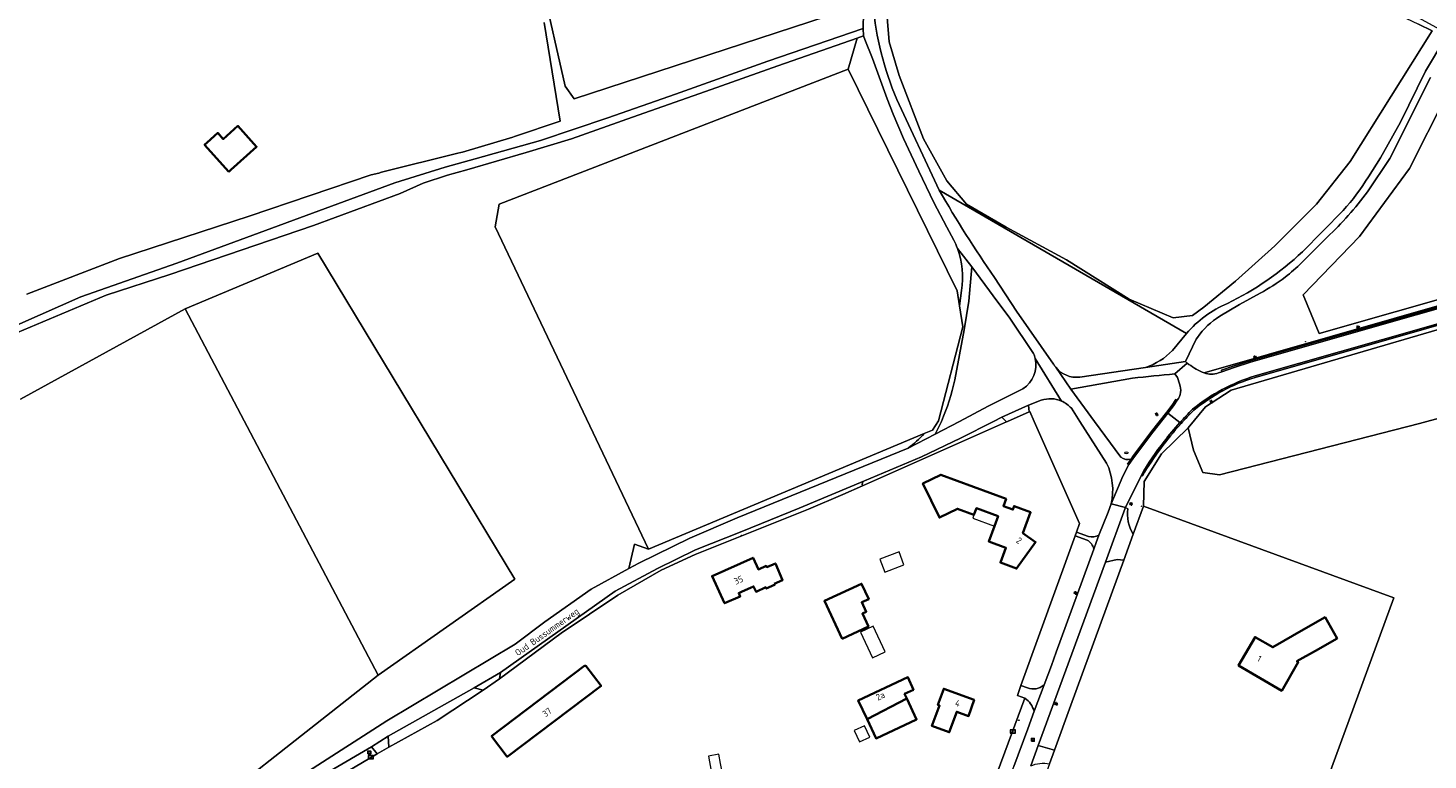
# Model space of a CAD drawing. Header units: metres. Extents: x 140853 to 145288, y 474558 to 480269.
# Tile 80 of 256: x 141599 to 141986, y 476906 to 477109. Entities that reach past the tile are written whole.
import ezdxf
from ezdxf.enums import TextEntityAlignment as Align

# ---------------------------------------------------------------- set-up
doc = ezdxf.new("R2010")
doc.units = ezdxf.units.M
doc.header["$MEASUREMENT"] = 0
for name, color, linetype, lineweight in [('B-WE-GR-BEPLANTING_CULTUUR_BOSPLANTSOEN-G', 90, 'GR-PLANTSOEN', 18), ('B-WE-GR-BOS_GEMENGD-G', 40, 'Continuous', 13), ('B-WE-GR-BOS_LOOF-G', 40, 'Continuous', 13), ('B-WE-GR-BOUWLAND-G', 80, 'Continuous', 13), ('B-WE-GR-GRAS-G', 60, 'Continuous', 13), ('B-WE-GR-GRAS_KRUIDENRIJK-G', 80, 'Continuous', 18), ('B-WE-GR-GROENVOORZIENING-G', 80, 'Continuous', 18), ('B-WE-IE-TERREINAFSCHEIDING_KUNSTMATIG_HEKWERK-G', 20, 'IE-TERREINAFSCHEIDING-KUNSTMATIG', 18), ('B-WE-IE-TERREINAFSCHEIDING_KUNSTMATIG_MUUR-G', 90, 'IE-TERREINAFSCHEIDING-KUNSTMATIG-DICHT', 18), ('B-WE-KL-ET_LS_OV_LICHTMAST-S', 190, 'Continuous', 18), ('B-WE-KL-WATER_BRANDLEIDING_PUT-S', 150, 'Continuous', 18), ('B-WE-KL-WATER_PUT-S', 170, 'Continuous', 18), ('B-WE-OG-BEBOUWING-G', 7, 'Continuous', 35), ('B-WE-OG-BEBOUWING_BIJGEBOUW-G', 7, 'Continuous', 18), ('B-WE-OG-BEBOUWING_HUISNUMMER-T18', 10, 'Continuous', 18), ('B-WE-OG-BEBOUWING_LUIFEL-G', 7, 'Continuous', 18), ('B-WE-OG-BEBOUWING_STRAATNAAM-T18', 10, 'Continuous', 18), ('B-WE-OG-TERREIN_ERF-G', 7, 'Continuous', 18), ('B-WE-RI-GWA_RIOOLPUT-S', 30, 'Continuous', 18), ('B-WE-RI-TERREINKAST-S', 7, 'Continuous', 18), ('B-WE-VH-ONVERHARD-G', 252, 'Continuous', 18), ('B-WE-VH-VERHARDING_ASFALT-G', 252, 'Continuous', 18), ('B-WE-VH-VERHARDING_BETONSTRAATSTEEN-G', 252, 'Continuous', 18), ('B-WE-VH-VERHARDING_GESLOTEN-G', 7, 'Continuous', 18), ('B-WE-VH-VERHARDING_GRASBETONSTEEN-G', 70, 'Continuous', 18), ('B-WE-VH-VERHARDING_HALFVERHARDING-G', 252, 'Continuous', 18), ('B-WE-VH-VERHARDING_HALFVERHARDING_GRIND-G', 252, 'Continuous', 18), ('X-XX-XX-ALGEMEEN-S', 7, 'Continuous', 18)]:
    doc.layers.add(name, color=color, linetype=linetype, lineweight=lineweight)
doc.styles.add('NLCS-ISO', font='txt')
doc.linetypes.add('GR-PLANTSOEN', pattern='A,0,[179,NLCS.shx,S=2,R=0,X=0,Y=0],-4', length=4)
doc.linetypes.add('IE-TERREINAFSCHEIDING-KUNSTMATIG', pattern='A,4,[82,NLCS.shx,S=0.75,R=90,X=0,Y=0],4,-2', length=10)
doc.linetypes.add('IE-TERREINAFSCHEIDING-KUNSTMATIG-DICHT', pattern='A,8,-1,[82,NLCS.shx,S=0.75,R=90,X=0,Y=0],-1', length=10)

# ---------------------------------------------------------------- blocks, each defined once
blk = doc.blocks.new('SIE-WEG_AFVALBAK_TYPE_01')
for radius in [0.25, 0.156]:
    blk.add_circle((0, 0), radius)
blk = doc.blocks.new('SRI-TERREINKAST-SO')
at = {"ltscale": 0.1}
h = blk.add_hatch(color=256, dxfattribs=at)
h.paths.add_polyline_path([(3.9, 2.1), (-3.4, 2.1), (-3.4, -2.4), (3.9, -2.4)])
h.paths.add_polyline_path([(3.4, 1.6), (-2.9, 1.6), (-2.9, -1.9), (3.4, -1.9)], flags=16)
at = {"flags": 128}
for points in [[(3.9, 2.1), (-3.4, 2.1), (-3.4, -2.4), (3.9, -2.4)], [(3.4, 1.6), (-2.9, 1.6), (-2.9, -1.9), (3.4, -1.9)]]:
    blk.add_lwpolyline(points, close=True, dxfattribs=at)
at = {"style": 'NLCS-ISO'}
blk.add_text('RI', height=1.8, dxfattribs=at).set_placement((-0.9, -1))
blk = doc.blocks.new('B-SIE-WEG_LICHTMAST-SO')
at = {"ltscale": 0.1}
for p, q in [((-1.1, 0.6), (-2.2, 1.3)), ((0, 1.3), (0, 2.5)), ((1.1, 0.6), (2.2, 1.3)), ((-1.1, -0.6), (-2.2, -1.3)), ((0, -1.3), (0, -2.5)), ((1.1, -0.6), (2.2, -1.3))]:
    blk.add_line(p, q, dxfattribs=at)
at = {"flags": 128}
for points in [[(-1.2, 0.5), (1.2, 0.5)], [(-1.2, -0.5), (1.2, -0.5)]]:
    blk.add_lwpolyline(points, dxfattribs=at)
at = {"ltscale": 0.1}
blk.add_circle((0, 0), 1.27, dxfattribs=at)
at = {"style": 'NLCS-ISO'}
blk.add_attdef('TYPE', text='', height=1.8, dxfattribs=at).set_placement((0, 2.5), align=Align.BOTTOM_CENTER)
blk = doc.blocks.new('SIE-WEG_STRAATPOT_BRANDKRAAN-SO')
blk.add_ellipse((0, 0), major_axis=(-0.729, 0), ratio=0.685994)
at = {"style": 'NLCS-ISO'}
blk.add_text('BR', height=0.4, dxfattribs=at).set_placement((-0.3, -0.2))
blk = doc.blocks.new('SRI-PUT_INSPECTIE-SO')
at = {"lineweight": -3, "flags": 128}
blk.add_lwpolyline([(-2, -2), (2, -2), (2, 2), (-2, 2)], close=True, dxfattribs=at)
at = {"lineweight": -3, "ltscale": 1.5}
blk.add_circle((0, 0), 2, dxfattribs=at)
at = {"ltscale": 0.1, "style": 'NLCS-ISO'}
blk.add_text('I', height=2.5, dxfattribs=at).set_placement((0, 0), align=Align.MIDDLE_CENTER)
blk = doc.blocks.new('SKL-WATERLEIDINGPUT-SO')
at = {"color": 0, "linetype": 'ByBlock', "lineweight": 18}
blk.add_ellipse((0, 0), major_axis=(2.5, 0), ratio=0.54, dxfattribs=at)
at = {"color": 0, "linetype": 'ByBlock', "lineweight": 18, "style": 'NLCS-ISO'}
blk.add_text('wl', height=1.8, dxfattribs=at).set_placement((0, 0), align=Align.MIDDLE_CENTER)

msp = doc.modelspace()

# ---------------------------------------------------------------- linework, layer by layer
at = {"layer": 'B-WE-GR-BEPLANTING_CULTUUR_BOSPLANTSOEN-G', "ltscale": 0.2, "flags": 128}
msp.add_lwpolyline([(141951.055, 477046.861), (141962.276, 477058.251), (141962.276, 477058.251, 0.0436792), (141969.286, 477067.56), (141969.286, 477067.56), (141972.566, 477072.776), (141978.155, 477082.655), (141985.008, 477096.734), (141990.369, 477105.648), (141990.225, 477107.613), (141964.342, 477121.766), (141945.966, 477132.033), (141941.23, 477134.789), (141938.188, 477136.184), (141930.18, 477140.31), (141921.334, 477144.493), (141902.353, 477153.091), (141872.061, 477168.296), (141872.061, 477168.296, -0.0284794), (141854.256, 477177.877), (141854.256, 477177.877, 0.0038547), (141846.704, 477181.448), (141846.704, 477181.448, 0.4650955), (141842.546, 477179.508), (141842.546, 477179.508), (141841.756, 477176.852), (141838.373, 477162.443), (141833.942, 477142.001), (141833.942, 477142.001, 0.1545718), (141838.878, 477088.913), (141838.878, 477088.913), (141850.625, 477063.855), (141918.969, 477024.283), (141918.969, 477024.283, -0.117908), (141930.276, 477032.55), (141930.276, 477032.55, 0.0735826), (141951.055, 477046.861)], format="xyb", close=True, dxfattribs=at)
msp.add_lwpolyline([(141905.228, 477148.985), (141934.785, 477134.184), (141944.469, 477129.485), (141966.997, 477117.495), (141983.105, 477109.744), (141986.907, 477107.924), (141964.211, 477071.835), (141954.885, 477059.966), (141943.379, 477048.46), (141932.479, 477038.771), (141923.759, 477031.504), (141920.61, 477029.203), (141915.281, 477028.597), (141903.168, 477033.775), (141885.837, 477044.623), (141869.169, 477053.619), (141858.188, 477059.969), (141852.765, 477066.451), (141846.282, 477078.093), (141839.535, 477095.555), (141836.757, 477104.816), (141835.831, 477116.06), (141836.757, 477127.834), (141837.419, 477144.768), (141840.991, 477165.538), (141842.733, 477174.055), (141844.308, 477179.99), (141856.866, 477172.813), (141873.012, 477164.245), (141893.48, 477154.435), (141905.228, 477148.985)], close=True, dxfattribs=at)
at = {"layer": 'B-WE-GR-BOS_GEMENGD-G', "ltscale": 0.2, "flags": 128}
msp.add_lwpolyline([(141986.445, 477094.969), (141975.209, 477072.592), (141968.989, 477063.404), (141968.989, 477063.404, -0.0418643), (141957.887, 477050.856), (141957.887, 477050.856), (141950.839, 477043.889), (141950.839, 477043.889, -0.0307858), (141946.209, 477039.844), (141946.209, 477039.844, -0.0408709), (141939.351, 477035.402), (141939.351, 477035.402), (141933.619, 477032.323), (141928.18, 477029.031), (141928.18, 477029.031, 0.1073364), (141922.013, 477023.189), (141922.013, 477023.189), (141921.686, 477022.709), (141918.697, 477016.503), (141918.697, 477016.503, 0.010253), (141919.179, 477016.106), (141919.179, 477016.106, 0.0643471), (141923.297, 477013.619), (141923.297, 477013.619, 0.0265359), (141923.874, 477013.384), (141923.874, 477013.384), (142098.191, 477063.317)], format="xyb", dxfattribs=at)
for points in [[(142060.054, 477054.007), (141955.676, 477024.241), (141951.207, 477034.949), (141966.818, 477051.089), (141980.576, 477069.874), (141990.63, 477089.718)], [(142083.268, 477026.514), (141983.362, 476999.42), (141928.116, 476985.239), (141923.535, 476985.863), (141920.889, 476992.037), (141919.478, 476998.21), (141912.049, 476991.016), (141907.292, 476983.416), (141907.085, 476976.607), (141976.329, 476951.22), (141902.602, 476750), (141853.459, 476615.703), (141853.287, 476615.233), (141851.592, 476610.73), (141850.808, 476608.645), (141848.999, 476603.838), (141829.46, 476549.426)]]:
    msp.add_lwpolyline(points, dxfattribs=at)
for points in [[(141886.996, 477008.929), (141893.536, 477000), (141900.796, 476990.089), (141900.796, 476990.089, 0.2459817), (141903.646, 476989.586), (141903.646, 476989.586), (141904.286, 476990.527), (141909.323, 476997.197), (141913.498, 477002.527), (141915.007, 477004.454), (141916.047, 477006.065), (141916.362, 477005.832), (141916.362, 477005.832, 0.2842081), (141917.025, 477010.332), (141917.025, 477010.332), (141916.458, 477012.152), (141915.752, 477013.138), (141915.752, 477013.138, -0.0015353), (141904.083, 477011.946), (141904.083, 477011.946), (141886.996, 477008.929)], [(141875.343, 477004.463), (141875.472, 477002.624), (141875.676, 477002.703), (141876.859, 477000), (141889.407, 476971.75), (141888.562, 476969.415), (141891.93, 476968.166), (141891.93, 476968.166, 0.1838825), (141894.731, 476968.539), (141894.731, 476968.539), (141897.285, 476974.939), (141898.183, 476977.188), (141898.183, 476977.188, 0.1628806), (141896.903, 476988.472), (141896.903, 476988.472), (141889.481, 477000), (141887.148, 477003.624), (141887.148, 477003.624, 0.1117401), (141884.447, 477005.622), (141884.447, 477005.622, 0.1914572), (141878.832, 477005.821), (141878.832, 477005.821), (141875.343, 477004.463)]]:
    msp.add_lwpolyline(points, format="xyb", close=True, dxfattribs=at)
at = {"layer": 'B-WE-GR-BOS_LOOF-G', "ltscale": 0.2, "flags": 128}
msp.add_lwpolyline([(141824.124, 477113.415), (141749.712, 477089.122), (141747.196, 477092.645), (141740.846, 477120.691), (141726.029, 477170.168), (141724.111, 477175.46), (141795.681, 477180.222), (141819.361, 477182.207), (141830.54, 477175.988), (141829.68, 477167.39), (141827.828, 477151.515), (141824.785, 477123.337), (141824.124, 477113.415)], close=True, dxfattribs=at)
for points in [[(141557.887, 477009.884), (141613.293, 477034.38), (141639.905, 477043.709), (141700.09, 477065.888), (141714.058, 477070.199), (141722.343, 477072.564), (141740.398, 477077.585), (141759.009, 477083.849), (141777.761, 477090.391), (141803.234, 477099.505), (141829.583, 477108.499), (141829.951, 477126.274)], [(141741.41, 477110.212), (141745.828, 477082.926), (141733.22, 477078.688), (141732.741, 477078.545), (141718.841, 477074.414), (141718.363, 477074.272), (141717.564, 477074.072), (141696.461, 477068.808), (141695.663, 477068.609), (141693.576, 477068.115), (141659.825, 477056.726), (141624.044, 477045.03), (141598.39, 477035.171)], [(141676.3, 476903.313), (141697.946, 476917.266), (141733.363, 476938.466), (141741.572, 476944.602), (141754.415, 476953.612), (141764.772, 476959.33), (141766.378, 476966.042), (141770.236, 476964.728), (141727.88, 477053.763), (141728.975, 477060.023), (141825.446, 477097.275), (141825.446, 477097.275), (141827.901, 477105.9), (141805.984, 477098.24), (141787.575, 477091.682), (141765.839, 477084.067), (141748.934, 477078.02), (141736.394, 477074.257), (141720.07, 477069.515), (141714.708, 477068.027), (141707.928, 477065.807), (141701.635, 477062.907), (141677.632, 477054.083), (141637.911, 477040.534), (141620.311, 477034.891), (141590.514, 477022.32)], [(141596.697, 477006.173), (141642.206, 477031.044), (141678.872, 477046.491), (141733.325, 476956.407), (141695.519, 476929.841), (141632.813, 476880.496)]]:
    msp.add_lwpolyline(points, dxfattribs=at)
for points in [[(141915.096, 477019.619), (141918.969, 477024.283), (141850.625, 477063.855), (141850.625, 477063.855, 0.0228248), (141865.921, 477039.762), (141865.921, 477039.762), (141871.999, 477030.406), (141882.215, 477015.793), (141882.215, 477015.793, 0.0357515), (141882.814, 477014.934), (141882.814, 477014.934, 0.257178), (141889.451, 477012.215), (141889.451, 477012.215), (141907.645, 477014.901), (141907.645, 477014.901, 0.1267706), (141915.096, 477019.619)], [(141869.952, 477028.765), (141866.842, 477032.967), (141859.605, 477042.736), (141858.772, 477033.232), (141857.514, 477025.261), (141854.908, 477011.514), (141854.908, 477011.514, -0.0499639), (141851.203, 477000), (141851.203, 477000), (141849.519, 476996.46), (141856.209, 477000), (141864.138, 477004.196), (141873.777, 477008.967), (141873.777, 477008.967, 0.3137234), (141877.154, 477017.392), (141877.154, 477017.392, 0.0439329), (141876.724, 477018.713), (141876.724, 477018.713), (141869.952, 477028.765)]]:
    msp.add_lwpolyline(points, format="xyb", close=True, dxfattribs=at)
at = {"layer": 'B-WE-GR-BOUWLAND-G', "ltscale": 0.2, "flags": 128}
for points in [[(141824.124, 477113.415), (141824.785, 477123.337), (141827.828, 477151.515), (141829.68, 477167.39), (141830.54, 477175.988), (141819.361, 477182.207), (141795.681, 477180.222), (141724.111, 477175.46), (141726.029, 477170.168), (141740.846, 477120.691), (141747.196, 477092.645), (141749.712, 477089.122), (141824.124, 477113.415)], [(142060.054, 477054.007), (142085.295, 477060.939), (142098.566, 477064.834), (142104.901, 477066.693), (142119.982, 477071.932), (142117.498, 477072.719), (142100.695, 477073.457), (142097.919, 477073.579), (142078.31, 477076.774), (142064.896, 477079.195), (142049.775, 477082.687), (142028.859, 477089.633), (141997.943, 477101.936), (141995.657, 477101.161), (141990.63, 477089.718), (141980.576, 477069.874), (141966.818, 477051.089), (141951.207, 477034.949), (141955.676, 477024.241), (142060.054, 477054.007)], [(141846.453, 476996.641), (141848.746, 476997.601), (141850.383, 477000.173), (141857.13, 477026.102), (141856.243, 477031.89), (141855.609, 477036.024), (141825.446, 477097.275), (141728.975, 477060.023), (141727.88, 477053.763), (141770.236, 476964.728), (141846.452, 476996.64), (141846.453, 476996.641)]]:
    msp.add_lwpolyline(points, close=True, dxfattribs=at)
msp.add_lwpolyline([(141835.831, 477116.06), (141836.757, 477104.816), (141839.535, 477095.555), (141846.282, 477078.093), (141852.765, 477066.451), (141858.188, 477059.969), (141869.169, 477053.619), (141885.837, 477044.623), (141903.168, 477033.775), (141915.281, 477028.597), (141920.61, 477029.203), (141923.759, 477031.504), (141932.479, 477038.771), (141943.379, 477048.46), (141954.885, 477059.966), (141964.211, 477071.835), (141986.907, 477107.924), (141983.105, 477109.744)], dxfattribs=at)
at = {"layer": 'B-WE-GR-GRAS-G', "ltscale": 0.2, "flags": 128}
for points in [[(142139.083, 477042.308), (142137.148, 477061.115), (142136.407, 477068.317), (142129.571, 477066.757), (142115.094, 477062.416), (141931.297, 477008.617), (141924.241, 477004.031), (141919.478, 476998.21), (141920.889, 476992.037), (141923.535, 476985.863), (141928.116, 476985.239), (141983.362, 476999.42), (142083.268, 477026.514), (142139.083, 477042.308)], [(141642.206, 477031.044), (141695.519, 476929.841), (141733.325, 476956.407), (141678.872, 477046.491), (141642.206, 477031.044)]]:
    msp.add_lwpolyline(points, close=True, dxfattribs=at)
msp.add_lwpolyline([(141598.267, 476844.992), (141604.671, 476848.701), (141606.871, 476849.96), (141609.246, 476851.383), (141636.65, 476867.796), (141632.813, 476880.496), (141695.519, 476929.841), (141642.206, 477031.044), (141642.206, 477031.044), (141596.697, 477006.173)], dxfattribs=at)
at = {"layer": 'B-WE-GR-GRAS_KRUIDENRIJK-G', "ltscale": 0.2, "flags": 128}
for points in [[(141829.696, 477106.527), (141827.901, 477105.9), (141825.446, 477097.275), (141855.609, 477036.024), (141856.243, 477031.89), (141856.794, 477036.19), (141856.794, 477036.19, 0.1326237), (141855.666, 477047.8), (141855.666, 477047.8, 0.02783), (141854.665, 477050.066), (141854.665, 477050.066), (141852.704, 477053.666), (141849.116, 477060.443), (141844.981, 477069.107), (141840.76, 477078.167), (141837.909, 477084.901), (141836.248, 477089.11), (141832.131, 477100.24), (141830.044, 477105.494), (141829.696, 477106.527)], [(141829.424, 476982.162), (141869.183, 476999.851), (141867.939, 477001.144), (141865.661, 477000), (141856.464, 476995.382), (141845.739, 476990.213), (141829.991, 476983.599), (141829.991, 476983.599, 0.4059356), (141829.424, 476982.162)], [(141846.452, 476996.64), (141770.236, 476964.728), (141766.378, 476966.042), (141764.772, 476959.33), (141767.538, 476960.857), (141781.7, 476967.742), (141794.719, 476973.379), (141842.011, 476992.616), (141842.011, 476992.616, 0.0636485), (141846.452, 476996.64)], [(141729.311, 476930.625), (141729.099, 476928.839), (141746.134, 476941.48), (141761.77, 476951.95), (141773.781, 476958.917), (141783.141, 476963.216), (141814.484, 476975.761), (141824.018, 476979.771), (141829.424, 476982.162), (141829.424, 476982.162, -0.4059356), (141829.991, 476983.599), (141829.991, 476983.599), (141811.932, 476976.025), (141796.043, 476969.582), (141783.238, 476964.489), (141772.781, 476959.358), (141761.076, 476953.056), (141729.311, 476930.625)], [(141891.55, 476967.161), (141888.189, 476968.386), (141873.199, 476926.987), (141875.01, 476926.334), (141875.01, 476926.334, 0.2702931), (141879.598, 476927.168), (141879.598, 476927.168), (141881.612, 476932.586), (141882.966, 476936.23), (141893.316, 476964.733), (141893.316, 476964.733, 0.2274464), (141891.55, 476967.161)], [(141874.302, 476923.55), (141862.054, 476890.424), (141859.568, 476890.244), (141859.486, 476890.018), (141861.84, 476889.213), (141865.145, 476888.082), (141871.262, 476904.64), (141875.076, 476915.097), (141876.828, 476919.898), (141876.828, 476919.898, 0.1780373), (141874.302, 476923.55)]]:
    msp.add_lwpolyline(points, format="xyb", close=True, dxfattribs=at)
msp.add_lwpolyline([(142020.386, 477035.653), (141985.332, 477025.689), (141937.938, 477012.156), (141937.938, 477012.156, 0.0978786), (141920.956, 477003.046), (141920.956, 477003.046, 0.0137365), (141917.468, 476999.4), (141917.468, 476999.4, 0.0492169), (141906.783, 476984.967), (141906.783, 476984.967), (141906.497, 476985.158), (141902.089, 476976.223), (141902.769, 476975.872), (141902.769, 476975.872, 0.1778268), (141904.253, 476968.855), (141904.253, 476968.855), (141907.085, 476976.607), (141907.292, 476983.416), (141912.049, 476991.016), (141912.049, 476991.016), (141919.478, 476998.21), (141924.241, 477004.031), (141931.297, 477008.617), (142115.094, 477062.416)], format="xyb", dxfattribs=at)
for points in [[(141887.015, 476921.595), (141901.625, 476961.661), (141899.82, 476961.836), (141896.599, 476961.143), (141877.979, 476910.44), (141882.479, 476909.154), (141887.015, 476921.595)], [(141698.466, 476909.993), (141711.847, 476917.309), (141724.588, 476925.698), (141722.073, 476926.375), (141698.302, 476912.996), (141698.466, 476909.993)], [(141683.08, 476900.969), (141695.281, 476908.173), (141693.705, 476910.09), (141682.125, 476903.331), (141683.08, 476900.969)]]:
    msp.add_lwpolyline(points, close=True, dxfattribs=at)
at = {"layer": 'B-WE-GR-GROENVOORZIENING-G', "ltscale": 0.2, "flags": 128}
msp.add_lwpolyline([(142098.191, 477063.317), (141923.874, 477013.384), (141923.874, 477013.384, 0.1667528), (141927.802, 477013.367), (141927.802, 477013.367), (141928.769, 477013.688), (141928.611, 477014.148), (141931.917, 477015.264), (141936.574, 477016.699), (141949.39, 477020.363), (141982.468, 477029.786), (142016.247, 477039.423)], format="xyb", dxfattribs=at)
at = {"layer": 'B-WE-IE-TERREINAFSCHEIDING_KUNSTMATIG_HEKWERK-G', "ltscale": 0.2, "flags": 128}
for points in [[(141869.521, 477000), (141875.472, 477002.624)], [(141875.472, 477002.624), (141875.676, 477002.703), (141876.859, 477000)], [(141829.424, 476982.162), (141869.183, 476999.851)], [(141869.183, 476999.851), (141869.521, 477000)], [(141876.859, 477000), (141889.407, 476971.75), (141888.562, 476969.415)], [(141814.484, 476975.761), (141824.018, 476979.771)], [(141814.484, 476975.761), (141783.141, 476963.216), (141773.781, 476958.917), (141761.77, 476951.95), (141746.134, 476941.48), (141729.099, 476928.839)], [(141902.602, 476750), (141976.329, 476951.22), (141907.085, 476976.607)], [(141888.189, 476968.386), (141888.562, 476969.415)], [(141888.189, 476968.386), (141873.199, 476926.987)], [(141698.466, 476909.993), (141711.847, 476917.309), (141724.588, 476925.698)], [(141874.302, 476923.55), (141862.054, 476890.424), (141859.568, 476890.244), (141859.486, 476890.018)], [(141887.015, 476921.595), (141882.479, 476909.154)], [(141695.281, 476908.173), (141683.08, 476900.969)]]:
    msp.add_lwpolyline(points, dxfattribs=at)
at = {"layer": 'B-WE-IE-TERREINAFSCHEIDING_KUNSTMATIG_MUUR-G', "ltscale": 0.2, "flags": 128}
for points in [[(141907.085, 476976.607), (141904.253, 476968.855)], [(141901.625, 476961.661), (141887.015, 476921.595)]]:
    msp.add_lwpolyline(points, dxfattribs=at)
at = {"layer": 'B-WE-OG-BEBOUWING-G', "ltscale": 0.2, "flags": 128}
for points in [[(141654.212, 477068.965), (141654.824, 477069.513), (141661.924, 477075.868), (141656.754, 477081.642), (141652.694, 477078.007), (141651.193, 477079.684), (141648.248, 477077.047), (141647.542, 477076.415), (141654.212, 477068.965)], [(141865.875, 476971.043), (141864.307, 476966.839), (141869.039, 476965.075), (141867.519, 476960.999), (141872.019, 476959.321), (141877.278, 476966.635), (141873.746, 476969.142), (141875.874, 476974.906), (141871.333, 476976.582), (141870.987, 476975.645), (141868.384, 476976.606), (141869.111, 476978.569), (141851.076, 476985.243), (141846.123, 476982.854), (141850.674, 476973.421), (141855.679, 476975.842), (141860.208, 476974.165), (141860.896, 476976.009), (141866.893, 476973.773), (141865.875, 476971.043)], [(141804.956, 476955.115), (141807.332, 476956.145), (141805.332, 476960.758), (141802.956, 476959.728), (141802.812, 476960.06), (141800.635, 476959.084), (141799.176, 476962.338), (141787.851, 476957.26), (141791.277, 476949.755), (141795.605, 476951.651), (141795.212, 476952.549), (141796.158, 476952.999), (141798.415, 476954.01), (141799.318, 476954.412), (141799.982, 476952.938), (141802.677, 476954.158), (141802.823, 476953.822), (141805.09, 476954.805), (141804.956, 476955.115)], [(141823.748, 476939.957), (141831.023, 476943.349), (141829.377, 476946.88), (141830.452, 476947.382), (141829.223, 476950.018), (141831.117, 476950.901), (141829.135, 476955.153), (141818.89, 476950.376), (141823.748, 476939.957)], [(141951.334, 476942.467), (141942.826, 476937.609), (141937.945, 476940.422), (141933.361, 476932.538), (141945.308, 476925.592), (141949.886, 476933.466), (141949.487, 476933.722), (141954.615, 476936.64), (141960.586, 476940.037), (141957.3, 476945.874), (141951.334, 476942.467)], [(141726.881, 476913.068), (141731.213, 476907.331), (141757.164, 476926.93), (141752.91, 476932.474), (141752.799, 476932.39), (141752.678, 476932.549), (141726.881, 476913.068)], [(141841.674, 476923.397), (141841.065, 476924.694), (141843.481, 476925.827), (141841.948, 476929.318), (141828.251, 476922.892), (141830.666, 476917.744), (141841.674, 476923.397)], [(141841.674, 476923.397), (141830.666, 476917.744), (141833.173, 476912.401), (141844.37, 476917.655), (141841.674, 476923.397)], [(141860.301, 476923.069), (141851.853, 476926.122), (141850.254, 476921.644), (141850.697, 476921.486), (141850.136, 476920.011), (141848.781, 476916.345), (141848.618, 476915.838), (141853.387, 476914.102), (141855.446, 476919.758), (141858.726, 476918.564), (141860.301, 476923.069)]]:
    msp.add_lwpolyline(points, close=True, dxfattribs=at)
at = {"layer": 'B-WE-OG-BEBOUWING_BIJGEBOUW-G', "ltscale": 0.2, "flags": 128}
for points in [[(141835.565, 476958.361), (141840.866, 476960.349), (141839.528, 476963.916), (141834.227, 476961.928), (141835.565, 476958.361)], [(141832.379, 476943.385), (141828.865, 476941.746), (141832.16, 476934.679), (141835.665, 476936.336), (141832.379, 476943.385)], [(141831.427, 476912.774), (141829.972, 476915.875), (141827.133, 476914.606), (141828.612, 476911.453), (141831.427, 476912.774)]]:
    msp.add_lwpolyline(points, close=True, dxfattribs=at)
at = {"layer": 'B-WE-OG-BEBOUWING_LUIFEL-G', "ltscale": 0.2, "flags": 128}
for points in [[(141865.875, 476971.043), (141866.893, 476973.773), (141860.896, 476976.009), (141860.208, 476974.165), (141859.883, 476973.295), (141865.875, 476971.043)], [(141789.723, 476908.049), (141786.811, 476907.513), (141788.045, 476900.811), (141791.006, 476901.356), (141792.276, 476894.457), (141795.521, 476895.054), (141794.067, 476902.957), (141790.772, 476902.35), (141790.197, 476905.472), (141789.723, 476908.049)]]:
    msp.add_lwpolyline(points, close=True, dxfattribs=at)
at = {"layer": 'B-WE-OG-TERREIN_ERF-G', "ltscale": 0.2, "flags": 128}
for points in [[(141598.39, 477035.171), (141624.044, 477045.03), (141659.825, 477056.726), (141693.576, 477068.115), (141695.663, 477068.609), (141696.461, 477068.808), (141717.564, 477074.072), (141718.363, 477074.272), (141718.841, 477074.414), (141732.741, 477078.545), (141733.22, 477078.688), (141745.828, 477082.926), (141741.41, 477110.212)], [(141862.054, 476890.424), (141874.302, 476923.55), (141872.251, 476924.264), (141873.199, 476926.987), (141888.189, 476968.386), (141888.562, 476969.415), (141889.407, 476971.75), (141876.859, 477000), (141875.676, 477002.703), (141875.472, 477002.624), (141869.521, 477000), (141869.183, 476999.851), (141829.424, 476982.162), (141824.018, 476979.771), (141814.484, 476975.761), (141783.141, 476963.216), (141773.781, 476958.917), (141761.77, 476951.95), (141746.134, 476941.48), (141729.099, 476928.839), (141724.588, 476925.698), (141711.847, 476917.309), (141698.466, 476909.993), (141698.466, 476909.993), (141695.281, 476908.173), (141683.08, 476900.969)]]:
    msp.add_lwpolyline(points, dxfattribs=at)
for points in [[(141654.212, 477068.965), (141647.542, 477076.415), (141648.248, 477077.047), (141651.193, 477079.684), (141652.694, 477078.007), (141656.754, 477081.642), (141661.924, 477075.868), (141654.824, 477069.513), (141654.212, 477068.965)], [(141860.208, 476974.165), (141855.679, 476975.842), (141850.674, 476973.421), (141846.123, 476982.854), (141851.076, 476985.243), (141869.111, 476978.569), (141868.384, 476976.606), (141870.987, 476975.645), (141871.333, 476976.582), (141875.874, 476974.906), (141873.746, 476969.142), (141877.278, 476966.635), (141872.019, 476959.321), (141867.519, 476960.999), (141869.039, 476965.075), (141864.307, 476966.839), (141865.875, 476971.043), (141866.893, 476973.773), (141860.896, 476976.009), (141860.208, 476974.165)], [(141783.174, 476638.124), (141853.459, 476615.703), (141902.602, 476750), (141976.329, 476951.22), (141907.085, 476976.607), (141904.253, 476968.855), (141901.625, 476961.661), (141887.015, 476921.595), (141882.479, 476909.154), (141881.103, 476905.398), (141862.551, 476854.726), (141861.244, 476851.157), (141845.277, 476807.548), (141843.471, 476802.614), (141843.253, 476802.019), (141825.617, 476753.85), (141824.215, 476750), (141818.805, 476735.15), (141816.961, 476730.181), (141803.015, 476692.404), (141802.543, 476691.106), (141801.167, 476687.323), (141800.257, 476684.82), (141783.174, 476638.124)], [(141804.956, 476955.115), (141805.09, 476954.805), (141802.823, 476953.822), (141802.677, 476954.158), (141799.982, 476952.938), (141799.318, 476954.412), (141798.415, 476954.01), (141796.158, 476952.999), (141795.212, 476952.549), (141795.605, 476951.651), (141791.277, 476949.755), (141787.851, 476957.26), (141799.176, 476962.338), (141800.635, 476959.084), (141802.812, 476960.06), (141802.956, 476959.728), (141805.332, 476960.758), (141807.332, 476956.145), (141804.956, 476955.115)], [(141823.748, 476939.957), (141818.89, 476950.376), (141829.135, 476955.153), (141831.117, 476950.901), (141829.223, 476950.018), (141830.452, 476947.382), (141829.377, 476946.88), (141831.023, 476943.349), (141823.748, 476939.957)], [(141942.826, 476937.609), (141951.334, 476942.467), (141957.3, 476945.874), (141960.586, 476940.037), (141954.615, 476936.64), (141949.487, 476933.722), (141949.886, 476933.466), (141945.308, 476925.592), (141933.361, 476932.538), (141937.945, 476940.422), (141942.826, 476937.609)], [(141726.881, 476913.068), (141752.678, 476932.549), (141752.799, 476932.39), (141752.91, 476932.474), (141757.164, 476926.93), (141731.213, 476907.331), (141726.881, 476913.068)], [(141830.666, 476917.744), (141828.251, 476922.892), (141841.948, 476929.318), (141843.481, 476925.827), (141841.065, 476924.694), (141841.674, 476923.397), (141844.37, 476917.655), (141833.173, 476912.401), (141830.666, 476917.744)], [(141860.301, 476923.069), (141858.726, 476918.564), (141855.446, 476919.758), (141853.387, 476914.102), (141848.618, 476915.838), (141848.781, 476916.345), (141850.136, 476920.011), (141850.697, 476921.486), (141850.254, 476921.644), (141851.853, 476926.122), (141860.301, 476923.069)]]:
    msp.add_lwpolyline(points, close=True, dxfattribs=at)
at = {"layer": 'B-WE-VH-ONVERHARD-G', "ltscale": 0.2, "flags": 128}
msp.add_lwpolyline([(141590.514, 477022.32), (141620.311, 477034.891), (141637.911, 477040.534), (141677.632, 477054.083), (141701.635, 477062.907), (141707.928, 477065.807), (141714.708, 477068.027), (141714.708, 477068.027), (141720.07, 477069.515), (141736.394, 477074.257), (141748.934, 477078.02), (141765.839, 477084.067), (141787.575, 477091.682), (141805.984, 477098.24), (141827.901, 477105.9), (141829.696, 477106.527), (141829.583, 477108.499), (141803.234, 477099.505), (141777.761, 477090.391), (141759.009, 477083.849), (141740.398, 477077.585), (141722.343, 477072.564), (141714.058, 477070.199), (141700.09, 477065.888), (141639.905, 477043.709), (141613.293, 477034.38), (141557.887, 477009.884)], dxfattribs=at)
msp.add_lwpolyline([(141990.369, 477105.648), (141985.008, 477096.734), (141978.155, 477082.655), (141972.566, 477072.776), (141969.286, 477067.56), (141969.286, 477067.56, -0.0436792), (141962.276, 477058.251), (141962.276, 477058.251), (141951.055, 477046.861), (141951.055, 477046.861, -0.0735826), (141930.276, 477032.55), (141930.276, 477032.55, 0.117908), (141918.969, 477024.283), (141918.969, 477024.283), (141915.096, 477019.619), (141915.096, 477019.619, -0.1267706), (141907.645, 477014.901), (141907.645, 477014.901), (141918.697, 477016.503), (141921.686, 477022.709), (141921.686, 477022.709), (141922.013, 477023.189), (141922.013, 477023.189, -0.1073364), (141928.18, 477029.031), (141928.18, 477029.031), (141933.619, 477032.323), (141939.351, 477035.402), (141939.351, 477035.402, 0.0408709), (141946.209, 477039.844), (141946.209, 477039.844, 0.0307858), (141950.839, 477043.889), (141950.839, 477043.889), (141957.887, 477050.856), (141957.887, 477050.856, 0.0418643), (141968.989, 477063.404), (141968.989, 477063.404), (141975.209, 477072.592), (141986.445, 477094.969)], format="xyb", dxfattribs=at)
for points in [[(141886.996, 477008.929), (141904.083, 477011.946), (141904.083, 477011.946, 0.0015353), (141915.752, 477013.138), (141915.752, 477013.138), (141919.179, 477016.106), (141919.179, 477016.106, -0.010253), (141918.697, 477016.503), (141918.697, 477016.503), (141907.645, 477014.901), (141889.451, 477012.215), (141889.451, 477012.215, -0.257178), (141882.814, 477014.934), (141882.814, 477014.934), (141886.996, 477008.929)], [(141902.02, 476976.034), (141896.599, 476961.143), (141899.82, 476961.836), (141901.625, 476961.661), (141904.253, 476968.855), (141904.253, 476968.855, -0.1778268), (141902.769, 476975.872), (141902.769, 476975.872), (141902.089, 476976.223), (141902.02, 476976.034)]]:
    msp.add_lwpolyline(points, format="xyb", close=True, dxfattribs=at)
at = {"layer": 'B-WE-VH-VERHARDING_ASFALT-G', "ltscale": 0.2, "flags": 128}
for points in [[(141829.951, 477126.274), (141829.583, 477108.499), (141829.696, 477106.527), (141830.044, 477105.494), (141832.131, 477100.24), (141836.248, 477089.11), (141837.909, 477084.901), (141840.76, 477078.167), (141844.981, 477069.107), (141849.116, 477060.443), (141852.704, 477053.666), (141854.665, 477050.066), (141854.665, 477050.066, -0.02783), (141855.666, 477047.8), (141855.666, 477047.8), (141859.605, 477042.736), (141866.842, 477032.967), (141869.952, 477028.765), (141876.724, 477018.713), (141876.724, 477018.713, -0.0439329), (141877.154, 477017.392), (141877.154, 477017.392), (141884.447, 477005.622), (141884.447, 477005.622, -0.1117401), (141887.148, 477003.624), (141887.148, 477003.624), (141889.481, 477000), (141896.903, 476988.472), (141896.903, 476988.472, -0.1628806), (141898.183, 476977.188), (141898.183, 476977.188), (141901.33, 476984.861), (141903.04, 476988.038), (141902.71, 476988.209), (141903.646, 476989.586), (141903.646, 476989.586, -0.2459817), (141900.796, 476990.089), (141900.796, 476990.089), (141893.536, 477000), (141893.536, 477000), (141886.996, 477008.929), (141882.814, 477014.934), (141882.814, 477014.934, -0.0357515), (141882.215, 477015.793), (141882.215, 477015.793), (141871.999, 477030.406), (141865.921, 477039.762), (141865.921, 477039.762, -0.0228248), (141850.625, 477063.855), (141850.625, 477063.855), (141838.878, 477088.913), (141838.878, 477088.913, -0.1545718), (141833.942, 477142.001)], [(142016.386, 477039.103), (141982.497, 477029.433), (141949.544, 477020.035), (141936.643, 477016.311), (141932.111, 477014.896), (141928.769, 477013.688), (141927.802, 477013.367), (141927.802, 477013.367, -0.1667528), (141923.874, 477013.384), (141923.874, 477013.384, -0.0265359), (141923.297, 477013.619), (141923.297, 477013.619, -0.0643471), (141919.179, 477016.106), (141919.179, 477016.106), (141915.752, 477013.138), (141916.458, 477012.152), (141917.025, 477010.332), (141917.025, 477010.332, -0.2842081), (141916.362, 477005.832), (141916.362, 477005.832), (141915.37, 477004.258), (141913.813, 477002.279), (141917.152, 476999.649), (141917.152, 476999.649, -0.0129711), (141920.646, 477003.326), (141920.646, 477003.326, -0.0977212), (141937.921, 477012.564), (141937.921, 477012.564), (141985.187, 477026.028), (142020.227, 477036.035)]]:
    msp.add_lwpolyline(points, format="xyb", dxfattribs=at)
msp.add_lwpolyline([(141898.183, 476977.188), (141902.089, 476976.223), (141906.497, 476985.158), (141906.497, 476985.158, -0.0381498), (141912.796, 476994.458), (141912.796, 476994.458, -0.0177039), (141917.152, 476999.649), (141917.152, 476999.649), (141913.813, 477002.279), (141909.638, 476996.974), (141904.558, 476990.254), (141903.04, 476988.038), (141901.33, 476984.861), (141898.183, 476977.188)], format="xyb", close=True, dxfattribs=at)
msp.add_lwpolyline([(141875.911, 476904.807), (141877.979, 476910.44), (141896.599, 476961.143), (141902.02, 476976.034), (141902.089, 476976.223), (141898.183, 476977.188), (141897.285, 476974.939), (141894.731, 476968.539), (141893.968, 476966.488), (141893.316, 476964.733), (141882.966, 476936.23), (141881.612, 476932.586), (141879.598, 476927.168), (141876.828, 476919.898), (141875.076, 476915.097), (141871.262, 476904.64)], dxfattribs=at)
msp.add_lwpolyline([(141729.099, 476928.839), (141729.311, 476930.625), (141722.073, 476926.375), (141724.588, 476925.698), (141729.099, 476928.839)], close=True, dxfattribs=at)
at = {"layer": 'B-WE-VH-VERHARDING_BETONSTRAATSTEEN-G', "ltscale": 0.2, "flags": 128}
for points in [[(141888.189, 476968.386), (141891.55, 476967.161), (141891.55, 476967.161, -0.2274464), (141893.316, 476964.733), (141893.316, 476964.733), (141893.968, 476966.488), (141894.731, 476968.539), (141894.731, 476968.539, -0.1838825), (141891.93, 476968.166), (141891.93, 476968.166), (141888.562, 476969.415), (141888.189, 476968.386)], [(141874.302, 476923.55, -0.1780373), (141876.828, 476919.898), (141876.828, 476919.898), (141879.598, 476927.168), (141879.598, 476927.168, -0.2702931), (141875.01, 476926.334), (141875.01, 476926.334), (141873.199, 476926.987), (141872.251, 476924.264), (141874.302, 476923.55)]]:
    msp.add_lwpolyline(points, format="xyb", close=True, dxfattribs=at)
at = {"layer": 'B-WE-VH-VERHARDING_GESLOTEN-G', "ltscale": 0.2, "flags": 128}
for points in [[(141916.362, 477005.832), (141916.047, 477006.065), (141915.007, 477004.454), (141913.498, 477002.527), (141913.813, 477002.279), (141915.37, 477004.258), (141916.362, 477005.832)], [(141903.646, 476989.586), (141902.71, 476988.209), (141903.04, 476988.038), (141904.558, 476990.254), (141909.638, 476996.974), (141913.813, 477002.279), (141913.498, 477002.527), (141909.323, 476997.197), (141904.286, 476990.527), (141903.646, 476989.586)]]:
    msp.add_lwpolyline(points, close=True, dxfattribs=at)
msp.add_lwpolyline([(141917.468, 476999.4), (141917.152, 476999.649), (141917.152, 476999.649, 0.0177039), (141912.796, 476994.458), (141912.796, 476994.458, 0.0381498), (141906.497, 476985.158), (141906.497, 476985.158), (141906.783, 476984.967), (141906.783, 476984.967, -0.0492169), (141917.468, 476999.4)], format="xyb", close=True, dxfattribs=at)
at = {"layer": 'B-WE-VH-VERHARDING_GRASBETONSTEEN-G', "ltscale": 0.2, "flags": 128}
msp.add_lwpolyline([(142016.247, 477039.423), (141982.468, 477029.786), (141949.39, 477020.363), (141936.574, 477016.699), (141931.917, 477015.264), (141928.611, 477014.148), (141928.769, 477013.688), (141932.111, 477014.896), (141936.643, 477016.311), (141949.544, 477020.035), (141982.497, 477029.433), (142016.386, 477039.103)], dxfattribs=at)
msp.add_lwpolyline([(142020.227, 477036.035), (141985.187, 477026.028), (141937.921, 477012.564), (141937.921, 477012.564, 0.0977212), (141920.646, 477003.326), (141920.646, 477003.326, 0.0129711), (141917.152, 476999.649), (141917.152, 476999.649), (141917.468, 476999.4), (141917.468, 476999.4, -0.0137365), (141920.956, 477003.046), (141920.956, 477003.046, -0.0978786), (141937.938, 477012.156), (141937.938, 477012.156), (141985.332, 477025.689), (142020.386, 477035.653)], format="xyb", dxfattribs=at)
at = {"layer": 'B-WE-VH-VERHARDING_HALFVERHARDING-G', "ltscale": 0.2, "flags": 128}
msp.add_lwpolyline([(141859.605, 477042.736), (141855.666, 477047.8), (141855.666, 477047.8, -0.1326237), (141856.794, 477036.19), (141856.794, 477036.19), (141856.243, 477031.89), (141857.13, 477026.102), (141850.383, 477000.173), (141848.746, 476997.601), (141846.453, 476996.641), (141846.452, 476996.64), (141846.452, 476996.64, -0.0636485), (141842.011, 476992.616), (141842.011, 476992.616), (141849.519, 476996.46), (141851.203, 477000), (141851.203, 477000, 0.0499639), (141854.908, 477011.514), (141854.908, 477011.514), (141857.514, 477025.261), (141858.772, 477033.232), (141859.605, 477042.736)], format="xyb", close=True, dxfattribs=at)
msp.add_lwpolyline([(141682.125, 476903.331), (141693.705, 476910.09), (141698.302, 476912.996), (141722.073, 476926.375), (141729.311, 476930.625), (141761.076, 476953.056), (141772.781, 476959.358), (141783.238, 476964.489), (141796.043, 476969.582), (141811.932, 476976.025), (141829.991, 476983.599), (141845.739, 476990.213), (141856.464, 476995.382), (141865.661, 477000), (141867.939, 477001.144), (141875.343, 477004.463), (141878.832, 477005.821), (141878.832, 477005.821, -0.1914572), (141884.447, 477005.622), (141884.447, 477005.622), (141877.154, 477017.392), (141877.154, 477017.392, -0.3137234), (141873.777, 477008.967), (141873.777, 477008.967), (141864.138, 477004.196), (141856.209, 477000), (141849.519, 476996.46), (141842.011, 476992.616), (141794.719, 476973.379), (141781.7, 476967.742), (141767.538, 476960.857), (141764.772, 476959.33), (141754.415, 476953.612), (141741.572, 476944.602), (141733.363, 476938.466), (141697.946, 476917.266), (141676.3, 476903.313)], format="xyb", dxfattribs=at)
msp.add_lwpolyline([(141875.472, 477002.624), (141875.343, 477004.463), (141867.939, 477001.144), (141869.183, 476999.851), (141869.521, 477000), (141875.472, 477002.624)], close=True, dxfattribs=at)
at = {"layer": 'B-WE-VH-VERHARDING_HALFVERHARDING_GRIND-G', "ltscale": 0.2, "flags": 128}
msp.add_lwpolyline([(141695.281, 476908.173), (141698.466, 476909.993), (141698.302, 476912.996), (141693.705, 476910.09), (141695.281, 476908.173)], close=True, dxfattribs=at)
msp.add_lwpolyline([(141881.103, 476905.398), (141882.479, 476909.154), (141877.979, 476910.44), (141875.911, 476904.807), (141875.911, 476904.807, -0.1531095), (141881.103, 476905.398)], format="xyb", close=True, dxfattribs=at)

# ---------------------------------------------------------------- block references
at = {"layer": 'B-WE-KL-ET_LS_OV_LICHTMAST-S', "xscale": 0.2, "yscale": 0.2, "zscale": 0.2}
for p in [(141966.431, 477026.019), (141937.893, 477017.721), (141925.858, 477005.441), (141910.73, 477001.937), (141903.633, 476977.207), (141888.247, 476952.613), (141882.933, 476921.983)]:
    msp.add_blockref('B-SIE-WEG_LICHTMAST-SO', p, dxfattribs=at)
at = {"layer": 'B-WE-KL-WATER_BRANDLEIDING_PUT-S', "xscale": 0.2, "yscale": 0.2, "zscale": 0.2}
msp.add_blockref('SIE-WEG_STRAATPOT_BRANDKRAAN-SO', (141872.65, 476917.42), dxfattribs=at)
at = {"layer": 'B-WE-KL-WATER_PUT-S', "xscale": 0.2, "yscale": 0.2, "zscale": 0.2}
msp.add_blockref('SKL-WATERLEIDINGPUT-SO', (141902.374, 476991.274), dxfattribs=at)
at = {"layer": 'B-WE-RI-GWA_RIOOLPUT-S', "xscale": 0.2, "yscale": 0.2, "zscale": 0.2}
for p in [(141876.487, 476912.019), (141693.061, 476908.504)]:
    msp.add_blockref('SRI-PUT_INSPECTIE-SO', p, dxfattribs=at)
at = {"layer": 'B-WE-RI-TERREINKAST-S', "xscale": 0.2, "yscale": 0.2, "zscale": 0.2}
for p in [(141870.927, 476914.323), (141693.478, 476907.244)]:
    msp.add_blockref('SRI-TERREINKAST-SO', p, dxfattribs=at)
at = {"layer": 'X-XX-XX-ALGEMEEN-S', "xscale": 0.2, "yscale": 0.2, "zscale": 0.2}
for p in [(141951.86, 477021.988), (141906.565, 476976.559), (141795.875, 476968.456)]:
    msp.add_blockref('SIE-WEG_AFVALBAK_TYPE_01', p, dxfattribs=at)

# ---------------------------------------------------------------- texts
at = {"layer": 'B-WE-OG-BEBOUWING_HUISNUMMER-T18', "style": 'NLCS-ISO'}
for s, rotation, p in [('2', 324.3, (141872.674, 476967.083)), ('35', 24.2, (141795.15, 476956.149)), ('1', 329.8, (141939.111, 476934.47)), ('2a', 27.2, (141834.343, 476924.129)), ('37', 37.1, (141742.19, 476919.616)), ('4', 340.7, (141855.738, 476922.137))]:
    msp.add_text(s, height=1.8, rotation=rotation, dxfattribs=at).set_placement(p, align=Align.MIDDLE_CENTER)
at = {"layer": 'B-WE-OG-BEBOUWING_STRAATNAAM-T18', "style": 'NLCS-ISO'}
msp.add_text('Oud Bussummerweg', height=1.8, rotation=35.1, dxfattribs=at).set_placement((141742.183, 476941.828), align=Align.MIDDLE_CENTER)

doc.saveas('drawing.dxf')
